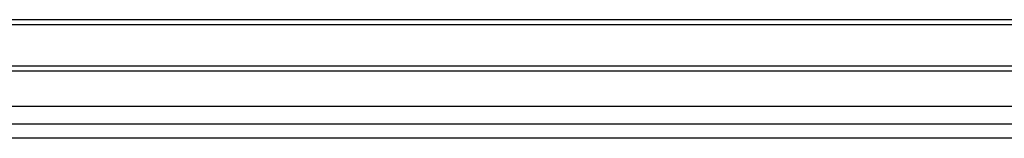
# Model space of a CAD drawing. Header units: millimetres. Extents: x 0 to 420, y 0 to 297.
# Tile 5 of 80: x 105.76 to 126.67, y 97.45 to 99.95. Entities that reach past the tile are written whole.
import ezdxf

# ---------------------------------------------------------------- set-up
doc = ezdxf.new("R2010")
doc.units = ezdxf.units.MM

msp = doc.modelspace()

# ---------------------------------------------------------------- linework, layer by layer
at = {"color": 7, "linetype": 'Continuous', "lineweight": 25}
for p, q in [((221.653, 99.955), (58.347, 99.955)), ((221.653, 99.8461), (58.347, 99.8461)), ((221.653, 98.9751), (58.347, 98.9751)), ((221.653, 98.8663), (58.347, 98.8663)), ((221.653, 97.7491), (58.347, 97.7491)), ((180.189, 97.451), (99.811, 97.451))]:
    msp.add_line(p, q, dxfattribs=at)
at = {"color": 7, "linetype": 'Continuous'}
msp.add_line((64.4438, 98.1271), (215.5562, 98.1271), dxfattribs=at)

doc.saveas('drawing.dxf')
